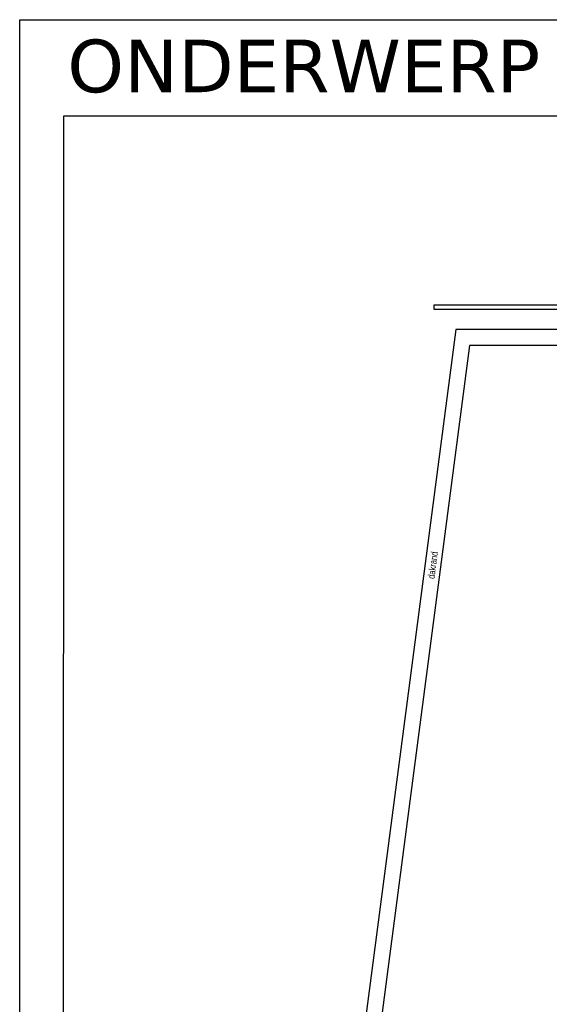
# Model space of a CAD drawing. Header units: millimetres. Extents: x -4107 to 114693, y -37499 to 54671.
# Tile 3 of 156: x -4107 to 15210, y 12634 to 48581. Entities that reach past the tile are written whole.
import ezdxf
from ezdxf.enums import TextEntityAlignment as Align

# ---------------------------------------------------------------- set-up
doc = ezdxf.new("R2010")
doc.units = ezdxf.units.MM
doc.header["$LTSCALE"] = 50
for name, color, linetype in [('XREF_06_werkset$0$AI28XH2-_STAAL', 1, 'Continuous'), ('XREF_06_werkset$0$AI47----_DAKAFW', 1, 'Continuous'), ('XREF_06_werkset$0$AT$1A---_ALGEMEEN', 7, 'Continuous')]:
    doc.layers.add(name, color=color, linetype=linetype)
doc.styles.add('XREF_06_werkset$0$02_100', font='B-GBP.SHX', dxfattribs={"width": 0.8, "height": 250})

# ---------------------------------------------------------------- blocks, each defined once
blk = doc.blocks.new('A$C346C0858')
at = {"layer": 'Defpoints'}
for points in [[(0, 0), (0, 84000), (118800, 84000), (118800, 0)], [(1569, 1982), (110153, 1982), (110153, 80482), (1600, 80482)]]:
    blk.add_lwpolyline(points, close=True, dxfattribs=at)
at = {"layer": 'Defpoints', "insert": (1735, 83272), "char_height": 1920, "width": 14770.21, "attachment_point": 1}
blk.add_mtext('{\\fVerdana|b0|i0|c0|p34;ONDERWERP}', dxfattribs=at)
blk = doc.blocks.new('XREF_06_werkset')
at = {"layer": 'XREF_06_werkset$0$AI28XH2-_STAAL', "color": 252}
blk.add_lwpolyline([(22888, 37995), (11006, 37995), (11006, 38170), (22888, 38170)], close=True, dxfattribs=at)
at = {"layer": 'XREF_06_werkset$0$AI47----_DAKAFW'}
for points in [[(17776, 37270), (11796, 37270), (6568, -2657), (42257, -14240)], [(17675, 36690), (12305, 36690), (7205, -2254), (42784, -13801)]]:
    blk.add_lwpolyline(points, dxfattribs=at)
at = {"layer": 'XREF_06_werkset$0$AT$1A---_ALGEMEEN', "color": 7, "style": 'XREF_06_werkset$0$02_100', "width": 0.8}
blk.add_text('dakrand', height=250, rotation=82.6105, dxfattribs=at).set_placement((10897, 28172), align=Align.MIDDLE_LEFT)

msp = doc.modelspace()

# ---------------------------------------------------------------- block references
msp.add_blockref('XREF_06_werkset', (0, 0))
at = {"layer": 'Defpoints'}
msp.add_blockref('A$C346C0858', (-4107.3, -35418.8), dxfattribs=at)
msp.add_blockref('A$C346C0858', (-4107.3, -35418.8), dxfattribs=at)

doc.saveas('drawing.dxf')
